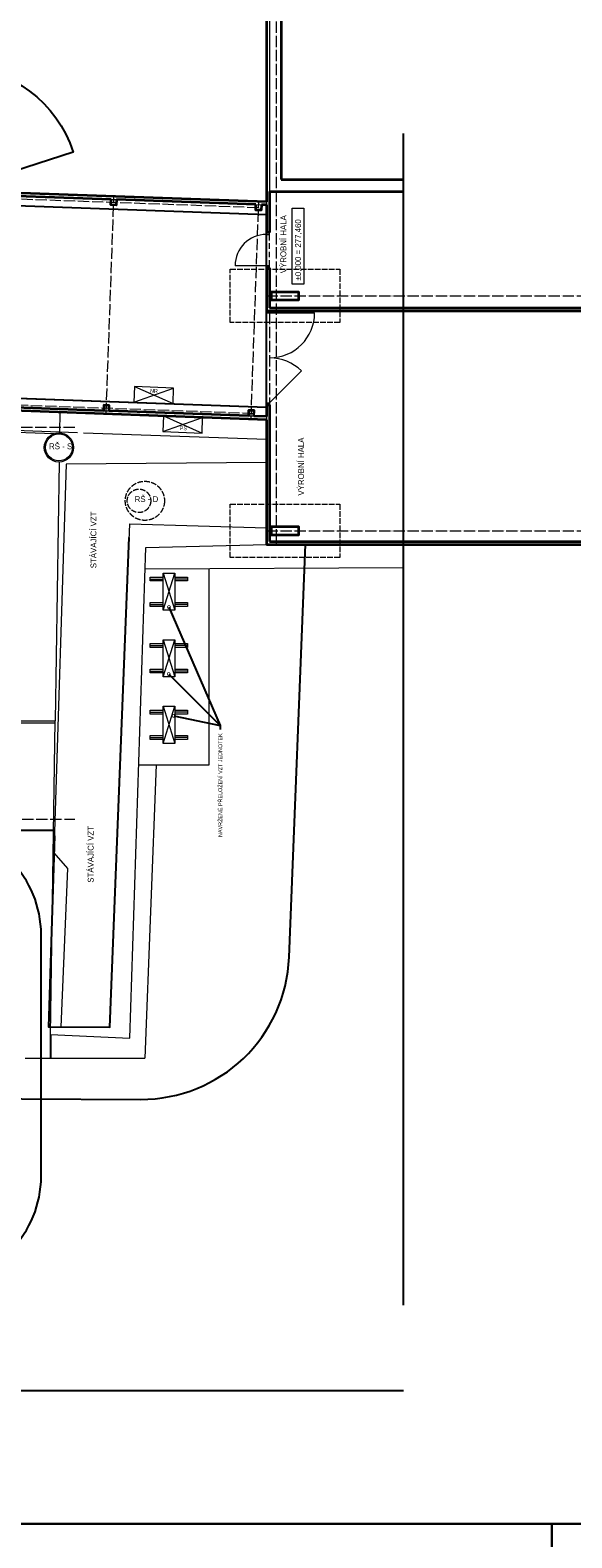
# Model space of a CAD drawing. Header units: millimetres. Extents: x -22988 to 405099, y -30982 to 417446.
# Tile 12 of 18: x 25503 to 39328, y 22954 to 61460. Entities that reach past the tile are written whole.
import ezdxf
from ezdxf import colors
from ezdxf.entities.mleader import LeaderData, LeaderLine
from ezdxf.math import Vec2, Vec3

# ---------------------------------------------------------------- set-up
doc = ezdxf.new("R2010")
doc.units = ezdxf.units.MM
doc.header["$LTSCALE"] = 12
for name, pattern in [('ACAD_ISO02W100', [15, 12, -3]), ('ACAD_ISO04W100', [30, 24, -3, 0, -3]), ('ACAD_ISO10W100', [18, 12, -3, 0, -3])]:
    doc.linetypes.add(name, pattern=pattern)
for name, color, linetype, lineweight in [('ISa_destova_kanalizace', 6, 'KANALIZACE_DESTOVA_PODZ', 0), ('ISa_splaskova_kanalizace', 6, 'KANALIZACE_SPLASKOVA_PODZ', 0), ('NS_tenka', 10, 'Continuous', 9), ('NS_tlusta', 10, 'Continuous', 15), ('tenka', 6, 'Continuous', 9), ('text', 6, 'Continuous', 9), ('tlusta', 7, 'Continuous', 15), ('velmi_tlusta', 4, 'Continuous', 35)]:
    doc.layers.add(name, color=color, linetype=linetype, lineweight=lineweight)
doc.layers.add('netisk', color=30, linetype='Continuous', plot=False)
doc.layers.add('zarizovaci predmety', color=10, linetype='Continuous', lineweight=9, transparency=0.3)
doc.styles.add('laplan', font='txt', dxfattribs={"height": 2})
doc.styles.add('laplan N', font='txt')
doc.linetypes.add('KANALIZACE_DESTOVA_PODZ', pattern='A,35,-15,[102,CADKON.SHX,S=5,R=0,X=0,Y=5],-5,[106,CADKON.SHX,S=5,R=0,X=10,Y=0],30,-15', length=100)
doc.linetypes.add('KANALIZACE_SPLASKOVA_PODZ', pattern='A,35,-15,[102,CADKON.SHX,S=5,R=0,X=0,Y=5],-5,[102,CADKON.SHX,S=5,R=0,X=20,Y=5],30,-15', length=100)

# ---------------------------------------------------------------- blocks, each defined once
blk = doc.blocks.new('_DotSmall')
at = {"color": 0, "linetype": 'ByBlock', "const_width": 0.5}
blk.add_lwpolyline([(-0.0625, 0, 1), (0.0625, 0, 1)], format="xyb", close=True, dxfattribs=at)

msp = doc.modelspace()

# ---------------------------------------------------------------- linework, layer by layer
at = {"layer": 'ISa_destova_kanalizace', "linetype": 'ACAD_ISO02W100'}
for centre, radius in [((28430.4, 49439.2), 500), ((28280.4, 49438.9), 300)]:
    msp.add_circle(centre, radius, dxfattribs=at)
at = {"layer": 'ISa_splaskova_kanalizace', "ltscale": 0.002}
for radius in [375, 345]:
    msp.add_circle((26236.8, 50803.7), radius, dxfattribs=at)
at = {"layer": 'netisk'}
for p, q in [((35031.7, 28900.1), (35031.7, 58820.9)), ((24910.2, 41025.9), (26102.9, 41025.9)), ((26024.7, 35813), (26024.7, 35204.9)), ((-1894.1, 26717.2), (35031.7, 26717.2))]:
    msp.add_line(p, q, dxfattribs=at)
for points in [[(-22987.6, 77605.6), (75342, 77605.6), (75342, 23312), (-22987.6, 23312)], [(4410.2, 58047.9), (4410.2, 52157.9), (5608.8, 52178.4), (6804.4, 52198.8), (6795.4, 52725.7), (31533, 51835.2), (31533, 56745.1), (7160.2, 57615.8), (7160.2, 57827.9), (4410.2, 57827.9)], [(-22987.6, 23312), (38819.3, 23312), (38819.3, -30981.6), (-22987.6, -30981.6)], [(38819.3, 23312), (102237.9, 23312), (102237.9, -30981.6), (38819.3, -30981.6)]]:
    msp.add_lwpolyline(points, close=True, dxfattribs=at)
for points in [[(15719.3, 57640.3), (12771.1, 58832.1, -0.3152988), (15831, 60818.3), (23686.1, 60542.3, -0.3152988), (26599.1, 58346.3), (23574.5, 57364.3)], [(21625.3, 41025.9), (21532.7, 38069.9, 0.421755), (25291.4, 34169.5), (28311.8, 34152.5, 0.4043092), (32112.2, 37784.7), (32529.5, 48321.7)]]:
    msp.add_lwpolyline(points, format="xyb", dxfattribs=at)
msp.add_lwpolyline([(26123.1, 40884.9), (25970.2, 36005.7), (27537.9, 35996.9), (28033, 48499.8)], dxfattribs=at)
msp.add_lwpolyline([(23122.4, 29519.9, 0.4142136), (25782.4, 32179.9), (25782.4, 38365.9, 0.4142136), (23122.4, 41025.9), (17588.4, 41025.9, 0.4142136), (14928.4, 38365.9), (14928.4, 32179.9, 0.4142136), (17588.4, 29519.9)], format="xyb", close=True, dxfattribs=at)
at = {"layer": 'NS_tenka'}
for p, q in [((23660.2, 51292.7), (26255.5, 51200)), ((23710.2, 51240.9), (26106.4, 51155.2)), ((30068.2, 42692.4), (30068.2, 47702.2)), ((23660.2, 43770.9), (26144.1, 43770.9)), ((23710.2, 43820.9), (26144.8, 43820.9)), ((28275.7, 42692.4), (30068.2, 42692.4))]:
    msp.add_line(p, q, dxfattribs=at)
at = {"layer": 'NS_tlusta'}
for p, q in [((28568.2, 47442.4), (28893.2, 47442.4)), ((28893.2, 46642.4), (29193.2, 47592.4)), ((28893.2, 47592.4), (29193.2, 46642.4)), ((29518.2, 47442.4), (29193.2, 47442.4)), ((28568.2, 46792.4), (28893.2, 46792.4)), ((29518.2, 46792.4), (29193.2, 46792.4)), ((28893.2, 44942.4), (29193.2, 45892.4)), ((28893.2, 45892.4), (29193.2, 44942.4)), ((28568.2, 45742.4), (28893.2, 45742.4)), ((29518.2, 45742.4), (29193.2, 45742.4)), ((28568.2, 45092.4), (28893.2, 45092.4)), ((29518.2, 45092.4), (29193.2, 45092.4)), ((28568.2, 44042.4), (28893.2, 44042.4)), ((28893.2, 43242.4), (29193.2, 44192.4)), ((28893.2, 44192.4), (29193.2, 43242.4)), ((29518.2, 44042.4), (29193.2, 44042.4)), ((28568.2, 43392.4), (28893.2, 43392.4)), ((29518.2, 43392.4), (29193.2, 43392.4))]:
    msp.add_line(p, q, dxfattribs=at)
for points in [[(28893.2, 47392.4), (28568.2, 47392.4), (28568.2, 47492.4), (28893.2, 47492.4)], [(29193.2, 47492.4), (29518.2, 47492.4), (29518.2, 47392.4), (29193.2, 47392.4)], [(28893.2, 46742.4), (28568.2, 46742.4), (28568.2, 46842.4), (28893.2, 46842.4)], [(29193.2, 46842.4), (29518.2, 46842.4), (29518.2, 46742.4), (29193.2, 46742.4)], [(28893.2, 45692.4), (28568.2, 45692.4), (28568.2, 45792.4), (28893.2, 45792.4)], [(29193.2, 45792.4), (29518.2, 45792.4), (29518.2, 45692.4), (29193.2, 45692.4)], [(28893.2, 45042.4), (28568.2, 45042.4), (28568.2, 45142.4), (28893.2, 45142.4)], [(29193.2, 45142.4), (29518.2, 45142.4), (29518.2, 45042.4), (29193.2, 45042.4)], [(28893.2, 43992.4), (28568.2, 43992.4), (28568.2, 44092.4), (28893.2, 44092.4)], [(29193.2, 44092.4), (29518.2, 44092.4), (29518.2, 43992.4), (29193.2, 43992.4)], [(28893.2, 43342.4), (28568.2, 43342.4), (28568.2, 43442.4), (28893.2, 43442.4)], [(29193.2, 43442.4), (29518.2, 43442.4), (29518.2, 43342.4), (29193.2, 43342.4)]]:
    msp.add_lwpolyline(points, dxfattribs=at)
for points in [[(28893.2, 47592.4), (29193.2, 47592.4), (29193.2, 46642.4), (28893.2, 46642.4)], [(28893.2, 45892.4), (29193.2, 45892.4), (29193.2, 44942.4), (28893.2, 44942.4)], [(28893.2, 44192.4), (29193.2, 44192.4), (29193.2, 43242.4), (28893.2, 43242.4)]]:
    msp.add_lwpolyline(points, close=True, dxfattribs=at)
at = {"layer": 'tenka'}
for p, q in [((26263, 51700), (26255.2, 51178.2)), ((28903.6, 51605.7), (29888.7, 51170.2)), ((28889.4, 51205.9), (29903, 51570)), ((26255.5, 51200), (26711.4, 51183.7)), ((26864.8, 51178.2), (31533, 51011.4)), ((26244, 50428.7), (26144.8, 43820.9)), ((31533, 50415.1), (26420.6, 50379.4)), ((28047, 48852.1), (31533, 48746)), ((28047, 35714), (28457.6, 48245)), ((28457.6, 48245), (31533, 48321.7)), ((35031.7, 47730), (28439.4, 47689.5)), ((26024.7, 35813), (26144.8, 43820.9)), ((28717.1, 42692.4), (28428.8, 35204.9)), ((26024.7, 35813), (28047, 35714)), ((25374.1, 35204.9), (28428.8, 35204.9))]:
    msp.add_line(p, q, dxfattribs=at)
msp.add_lwpolyline([(28903.6, 51605.7), (28889.4, 51205.9), (29888.7, 51170.2), (29903, 51570)], close=True, dxfattribs=at)
msp.add_lwpolyline([(26420.6, 50379.4), (26109.5, 40451.6), (26456, 40048.6), (26286.3, 36003.9), (27537.9, 35996.9), (28047, 48852.1)], dxfattribs=at)
at = {"layer": 'tlusta'}
for p, q in [((31613, 67438.7), (31613, 57641.8)), ((31613, 57641.8), (31613, 57341.8)), ((27566.9, 57136.9), (27706.8, 57131.9)), ((31265.4, 57004.8), (31405.3, 56999.8)), ((31533, 57075.3), (31533, 56995.2)), ((31533, 54291.8), (31533, 54241.8)), ((31533, 54241.8), (31613, 54241.8)), ((31613, 54291.8), (31613, 54241.8)), ((31613, 54241.8), (32763, 54241.8)), ((31613, 51941.8), (32426.2, 52754.9)), ((27375, 51740.3), (27514.9, 51735.3)), ((31072.6, 51608.2), (31212.5, 51603.2)), ((31533, 51941.8), (31613, 51941.8)), ((31533, 51941.8), (31533, 51891.8)), ((31613, 51941.8), (31613, 51891.8)), ((31533, 51591.8), (31533, 51511.7))]:
    msp.add_line(p, q, dxfattribs=at)
at = {"layer": 'tlusta', "linetype": 'ACAD_ISO04W100'}
for p, q in [((31783, 67438.7), (31783, 48321.7)), ((7648, 57778.5), (31402.8, 56929.8)), ((27442.1, 51657.9), (27640.6, 57214.3)), ((31139.7, 51525.8), (31338.2, 57082.2)), ((31533, 54671.7), (56183, 54671.7)), ((31533, 51941.8), (31533, 54241.8)), ((31613, 54241.8), (31613, 51941.8)), ((7530.1, 52519.4), (31215, 51673.2)), ((26641.8, 51310.9), (10910.2, 51310.9)), ((31533, 48671.7), (56183, 48671.7)), ((4410.2, 41310.9), (26641.8, 41310.9))]:
    msp.add_line(p, q, dxfattribs=at)
at = {"layer": 'tlusta', "linetype": 'ByBlock'}
for p, q in [((31533, 56241.8), (31533, 56291.8)), ((31533, 56241.8), (31613, 56241.8)), ((31613, 56241.8), (31613, 56291.8)), ((31533, 55441.8), (30733, 55441.8)), ((31613, 55441.8), (31533, 55441.8)), ((31533, 55391.8), (31533, 55441.8)), ((31613, 55391.8), (31613, 55441.8))]:
    msp.add_line(p, q, dxfattribs=at)
at = {"layer": 'tlusta', "linetype": 'ACAD_ISO10W100'}
for p, q in [((31533, 55441.8), (31533, 56241.8)), ((31613, 55441.8), (31613, 56241.8))]:
    msp.add_line(p, q, dxfattribs=at)
at = {"layer": 'tlusta'}
for points in [[(31524.1, 56745.4), (7160.2, 57615.8)], [(31533, 51835.2), (21657.3, 52188)]]:
    msp.add_lwpolyline(points, dxfattribs=at)
at = {"layer": 'tlusta', "linetype": 'ACAD_ISO02W100'}
for points in [[(33408.7, 53990.5), (30607.4, 53990.5), (30607.4, 55352.9), (33408.7, 55352.9)], [(33408.7, 47990.5), (30607.4, 47990.5), (30607.4, 49352.9), (33408.7, 49352.9)]]:
    msp.add_lwpolyline(points, close=True, dxfattribs=at)
at = {"layer": 'tlusta', "linetype": 'ByBlock'}
msp.add_arc((31533, 55441.8), 800, 90, 180, dxfattribs=at)
at = {"layer": 'tlusta'}
for centre, start, end in [((31613, 54241.8), 270, 0), ((31613, 51941.8), 45, 90)]:
    msp.add_arc(centre, 1150, start, end, dxfattribs=at)
at = {"layer": 'velmi_tlusta'}
for p, q in [((31533, 67438.7), (31533, 57075.3)), ((31913, 67438.7), (31913, 57641.8)), ((31913, 57641.8), (35031.7, 57641.8)), ((31533, 56995.2), (31533, 56291.8)), ((31613, 57341.8), (31613, 56291.8)), ((31613, 57341.8), (35031.7, 57341.8)), ((31613, 56291.8), (31533, 56291.8)), ((31533, 55391.8), (31533, 54291.8)), ((31613, 55391.8), (31533, 55391.8)), ((31613, 55391.8), (31613, 54371.8)), ((31613, 54371.8), (41207, 54371.8)), ((31533, 54291.8), (31613, 54291.8)), ((31613, 54291.8), (41207, 54291.8)), ((31533, 51511.7), (23160.2, 51810.9)), ((31533, 51891.8), (31533, 51591.8)), ((31533, 51891.8), (31613, 51891.8)), ((31613, 51891.8), (31613, 48401.7)), ((31533, 51511.7), (31533, 48321.7)), ((31533, 48321.7), (56183, 48321.7)), ((31613, 48401.7), (56103, 48401.7))]:
    msp.add_line(p, q, dxfattribs=at)
for points in [[(31533, 57075.3), (23573.2, 57359.6)], [(27566.9, 57136.9), (23710.2, 57274.7)], [(27706.8, 57131.9), (27701.8, 56992), (27561.9, 56997), (27566.9, 57136.9)], [(31265.4, 57004.8), (27706.8, 57131.9)], [(31405.3, 56999.8), (31400.3, 56859.9), (31260.4, 56864.9), (31265.4, 57004.8)], [(31533, 56995.2), (31405.3, 56999.8)], [(27375, 51740.3), (23517.4, 51878.1)], [(27514.9, 51735.3), (27519.9, 51875.2), (27380, 51880.2), (27375, 51740.3)], [(31072.6, 51608.2), (27514.9, 51735.3)], [(31212.5, 51603.2), (31217.5, 51743.1), (31077.6, 51748.1), (31072.6, 51608.2)], [(31533, 51591.8), (31212.5, 51603.2)]]:
    msp.add_lwpolyline(points, dxfattribs=at)
for points in [[(31658, 54571.7), (32358, 54571.7), (32358, 54771.7), (31658, 54771.7)], [(31658, 48571.7), (32358, 48571.7), (32358, 48771.7), (31658, 48771.7)]]:
    msp.add_lwpolyline(points, close=True, dxfattribs=at)
at = {"layer": 'zarizovaci predmety'}
for p, q in [((28149, 51956.1), (29162.7, 52320.2)), ((28163.3, 52355.9), (29148.4, 51920.4))]:
    msp.add_line(p, q, dxfattribs=at)
msp.add_lwpolyline([(28163.3, 52355.9), (28149, 51956.1), (29148.4, 51920.4), (29162.7, 52320.2)], close=True, dxfattribs=at)

# ---------------------------------------------------------------- texts
at = {"layer": 'text', "insert": (32265.5, 55046.1), "char_height": 150, "attachment_point": 1, "rotation": 90, "style": 'laplan N', "bg_fill": 16}
msp.add_mtext_dynamic_manual_height_columns('\\pi18.808;±0,000 = 277,460', width=1790.045, gutter_width=500, heights=[0], dxfattribs=at)
at = {"layer": 'text', "style": 'laplan N'}
for s, width, gutter_width, insert, char_height, attachment_point, rotation in [('VÝROBNÍ HALA', 5545.815, 500, (31890, 55251.8), 150, 1, 90), ('NR', 2129.36, 1000, (28662.8, 52244.8), 100, 5, 357.95391), ('PS', 2129.36, 1000, (29413, 51292.4), 100, 5, 357.95391), ('VÝROBNÍ HALA', 5545.815, 500, (32340.5, 49572.6), 150, 1, 90), ('STÁVAJÍCÍ VZT', 5545.815, 500, (27043.3, 47716.6), 150, 1, 90), ('STÁVAJÍCÍ VZT', 5545.815, 500, (26972.1, 39686.5), 150, 1, 90)]:
    msp.add_mtext_dynamic_manual_height_columns(s, width=width, gutter_width=gutter_width, heights=[0], dxfattribs=dict(at, insert=insert, char_height=char_height, attachment_point=attachment_point, rotation=rotation))
at = {"layer": 'text', "char_height": 150, "attachment_point": 1, "style": 'laplan N'}
for s, width, insert in [('RŠ - S', 741.554, (25985.1, 50906.5)), ('RŠ - D', 1145.343, (28170.5, 49558.2))]:
    msp.add_mtext_dynamic_manual_height_columns(s, width=width, gutter_width=500, heights=[0], dxfattribs=dict(at, insert=insert))

# ---------------------------------------------------------------- leaders
at = {"layer": 'text'}
ml = msp.add_multileader_mtext('Standard', dxfattribs=at)
ml.set_content('NAVRŽENÉ PŘELOŽENÍ VZT JEDNOTEK', color=256, style='laplan')
ml.set_leader_properties()
ml.set_arrow_properties(name='DOTSMALL')
ml.build(insert=Vec2(0, 0))
ml.multileader.update_dxf_attribs({"dogleg_length": 2, "arrow_head_size": 150, "scale": 50})
ctx = ml.context
ctx.base_point, ctx.scale, ctx.char_height, ctx.arrow_head_size, ctx.landing_gap_size, ctx.plane_origin, ctx.plane_x_axis, ctx.plane_y_axis = Vec3(30355.3, 40933.5), 50, 100, 150, 100, Vec3(31511.8, 41242.6), Vec3(0, 1), Vec3(-1, 0)
ctx.text_align_type = 2
notes = []
notes.append((ctx, [(1, (1, 1, 0), (30355.3, 43700.2), (0, -1), 100, [(0, [(29045.3, 46724.9)], 0, [])])]))
ctx.mtext.insert, ctx.mtext.text_direction, ctx.mtext.rotation, ctx.mtext.alignment, ctx.mtext.flow_direction = Vec3(30304.2, 43500.2), Vec3(0, 1), 1.5707963, 3, 5
ml = msp.add_multileader_mtext('Standard', dxfattribs=at)
ml.set_content(' ', color=256, style='laplan')
ml.set_leader_properties()
ml.set_arrow_properties(name='DOTSMALL')
ml.build(insert=Vec2(0, 0))
ml.multileader.update_dxf_attribs({"dogleg_length": 2, "arrow_head_size": 150, "scale": 50})
ctx = ml.context
ctx.base_point, ctx.scale, ctx.char_height, ctx.arrow_head_size, ctx.landing_gap_size, ctx.plane_origin, ctx.plane_x_axis, ctx.plane_y_axis = Vec3(30355.3, 43361.6), 50, 100, 150, 100, Vec3(31984.1, 42218.9), Vec3(0, 1), Vec3(-1, 0)
ctx.text_align_type = 2
notes.append((ctx, [(1, (1, 1, 0), (30355.3, 43700.2), (0, -1), 100, [(0, [(29039.3, 45014.2)], 0, [])])]))
ctx.mtext.insert, ctx.mtext.text_direction, ctx.mtext.rotation, ctx.mtext.alignment, ctx.mtext.flow_direction = Vec3(30305.3, 43500.2), Vec3(0, 1), 1.5707963, 3, 5
ml = msp.add_multileader_mtext('Standard', dxfattribs=at)
ml.set_content(' ', color=256, style='laplan')
ml.set_leader_properties()
ml.set_arrow_properties(name='DOTSMALL')
ml.build(insert=Vec2(0, 0))
ml.multileader.update_dxf_attribs({"dogleg_length": 2, "arrow_head_size": 150, "scale": 50})
ctx = ml.context
ctx.base_point, ctx.scale, ctx.char_height, ctx.arrow_head_size, ctx.landing_gap_size, ctx.plane_origin, ctx.plane_x_axis, ctx.plane_y_axis = Vec3(30355.3, 43361.6), 50, 100, 150, 100, Vec3(34444.5, 42011.7), Vec3(0, 1), Vec3(-1, 0)
ctx.text_align_type = 2
notes.append((ctx, [(1, (1, 1, 0), (30355.3, 43700.2), (0, -1), 100, [(0, [(29166.1, 43945.5)], 0, [])])]))
ctx.mtext.insert, ctx.mtext.text_direction, ctx.mtext.rotation, ctx.mtext.alignment, ctx.mtext.flow_direction = Vec3(30305.3, 43500.2), Vec3(0, 1), 1.5707963, 3, 5
for ctx, leaders in notes:
    for number, flags, end, landing, length, lines in leaders:
        leader = LeaderData()
        leader.index, (leader.has_last_leader_line, leader.has_dogleg_vector, leader.attachment_direction) = number, flags
        leader.last_leader_point, leader.dogleg_vector, leader.dogleg_length = Vec3(end), Vec3(landing), length
        for number, points, colour, breaks in lines:
            line = LeaderLine()
            line.index, line.vertices, line.color, line.breaks = number, Vec3.list(points), colors.encode_raw_color(colour), breaks
            leader.lines.append(line)
        ctx.leaders.append(leader)

doc.saveas('drawing.dxf')
